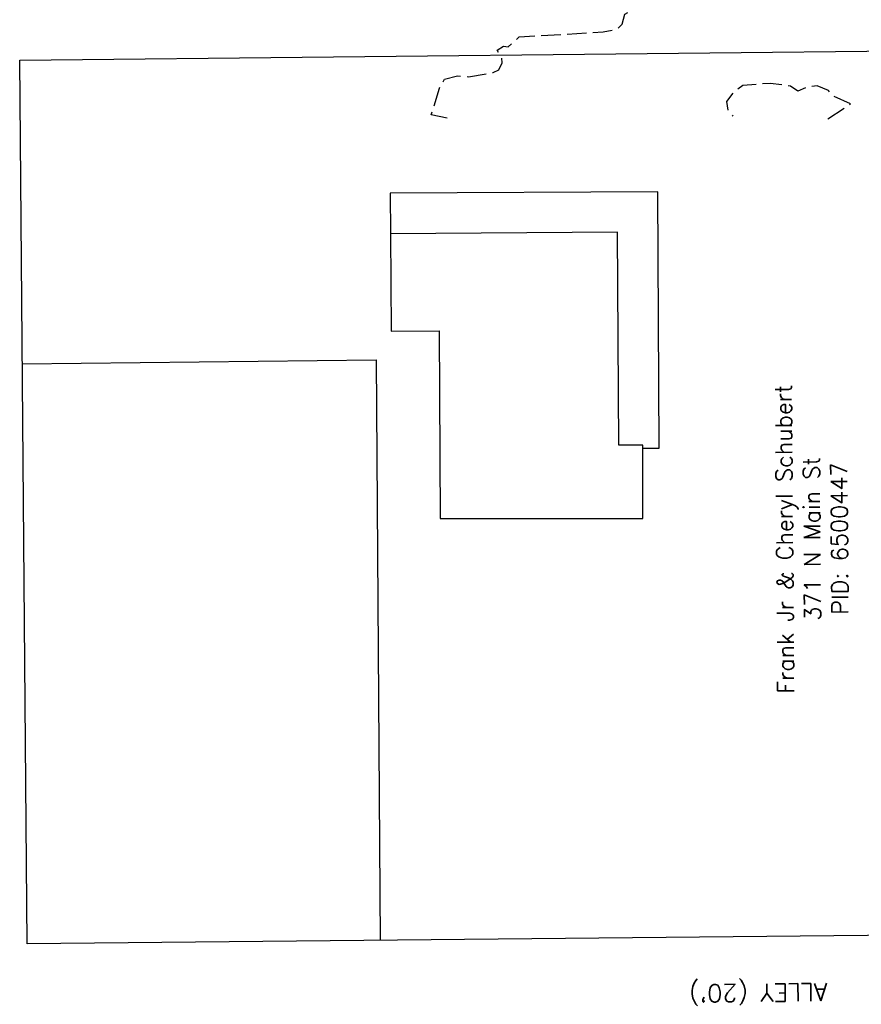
# Model space of a CAD drawing. Extents: x 2300122 to 2305194, y 360020 to 364238.
# Tile 56 of 93: x 2301608 to 2301751, y 362028 to 362195. Entities that reach past the tile are written whole.
import ezdxf
from ezdxf.enums import TextEntityAlignment as Align

# ---------------------------------------------------------------- set-up
doc = ezdxf.new("R2010")
doc.units = 0
doc.header["$LTSCALE"] = 20
doc.header["$MEASUREMENT"] = 0
doc.linetypes.add('OhDOT_USTN3', pattern=[0.22, 0.165, -0.055])
doc.linetypes.add('rowex', pattern=[0])
for name, color, linetype in [('BD_X_Building', 231, 'Continuous'), ('BD_X_Porch_or_Deck', 7, 'Continuous'), ('DT_X_Contour_Minor', 136, 'OhDOT_USTN3'), ('DV_X_Property_Line', 7, 'Continuous'), ('RW_X_Fee_RW', 6, 'rowex'), ('RW_X_Text', 7, 'Continuous'), ('SV_X_Text_Name', 7, 'Continuous')]:
    doc.layers.add(name, color=color, linetype=linetype)
doc.styles.add('Simplex Normal (0.14)', font='Simplex.shx')

msp = doc.modelspace()

# ---------------------------------------------------------------- linework, layer by layer
at = {"layer": 'BD_X_Building', "flags": 128}
msp.add_lwpolyline([(2301679.44, 362110.17), (2301713.9, 362110.17), (2301713.9, 362122.66), (2301709.79, 362122.63), (2301709.55, 362158.87), (2301670.96, 362158.61), (2301671.07, 362142.03), (2301679.23, 362142.09), (2301679.44, 362110.17)], dxfattribs=at)
at = {"layer": 'BD_X_Porch_or_Deck'}
msp.add_lwpolyline([(2301713.9, 362122.13), (2301716.65, 362122.13), (2301716.45, 362165.73), (2301670.91, 362165.53), (2301670.96, 362158.61)], dxfattribs=at)
at = {"layer": 'DT_X_Contour_Minor', "elevation": 981, "flags": 128}
for points in [[(2301680.6, 362178.28), (2301677.89, 362178.82), (2301679.3, 362183.39), (2301680.17, 362184.92), (2301682.34, 362185.5), (2301684.26, 362185.31), (2301688.45, 362186.06), (2301689.38, 362186.51), (2301689.95, 362187.69), (2301689.89, 362188.54), (2301689.12, 362189.82), (2301690.2, 362190.55), (2301691, 362190.43), (2301692.86, 362192.1), (2301707.12, 362192.96), (2301709.48, 362193.4), (2301710.38, 362194.24), (2301710.84, 362195.97), (2301712.7, 362196.92), (2301715.51, 362197.65), (2301718.36, 362199.28), (2301721.58, 362202.32), (2301722.83, 362204.54), (2301724.83, 362205.17), (2301726.88, 362206.9), (2301731.22, 362208.45), (2301731.86, 362210.26), (2301731.32, 362213.42), (2301731.57, 362217.12), (2301733.46, 362220.03), (2301735.21, 362221.13), (2301735.78, 362221.94), (2301735.74, 362222.55), (2301736.87, 362223.92), (2301739.59, 362224.44), (2301747.08, 362223.44), (2301752.84, 362221.86), (2301753.71, 362221.01), (2301755.74, 362220.57), (2301763.34, 362220.32), (2301766.42, 362219.72), (2301773.11, 362215.73), (2301777.12, 362214.49), (2301780.16, 362211.65), (2301781.42, 362208.45), (2301782.77, 362206.05), (2301783.28, 362204.16), (2301783.1, 362199.89), (2301782.11, 362195.04), (2301782.22, 362193.68), (2301781.81, 362192.76), (2301781.31, 362187.22), (2301781.48, 362186.1), (2301780.28, 362177.53), (2301779.49, 362175.27), (2301778.39, 362175.63), (2301776.53, 362176.9), (2301773.5, 362177.49), (2301772.29, 362178.39), (2301771.17, 362178.39), (2301771.26, 362171.53), (2301772.95, 362169.74), (2301776.5, 362170.01), (2301777.16, 362168.47), (2301778.62, 362159.37), (2301778.4, 362158.84), (2301773.67, 362156.61), (2301772.92, 362153.27), (2301773.07, 362152.75), (2301774.22, 362153.73), (2301776.27, 362153.97), (2301777.31, 362152.8), (2301777.8, 362151.35), (2301777.67, 362149.17), (2301776.65, 362146.77), (2301775.96, 362146.96), (2301772.95, 362150.87), (2301769.99, 362152.07), (2301767.75, 362155.2), (2301763.96, 362161.55), (2301762.52, 362162.6), (2301761.19, 362162.94), (2301758.87, 362161.33), (2301758.3, 362159.23)], [(2301745.32, 362178.18), (2301749.19, 362180.7), (2301746.39, 362181.94), (2301745.43, 362183), (2301743.52, 362183.79), (2301741.84, 362183.57), (2301740.21, 362182.89), (2301738.96, 362183.73), (2301735.5, 362184.19), (2301730.86, 362183.83), (2301729.23, 362182.6), (2301728.1, 362181.09), (2301728.35, 362179.57), (2301729.19, 362178.64)]]:
    msp.add_lwpolyline(points, dxfattribs=at)
at = {"layer": 'DV_X_Property_Line', "flags": 128}
msp.add_lwpolyline([(2301608.36, 362136.47), (2301668.56, 362137.17), (2301669.19, 362038.42)], dxfattribs=at)
at = {"layer": 'RW_X_Fee_RW', "flags": 128}
for points in [[(2301607.93, 362188.13), (2301767.92, 362189.87)], [(2301769.18, 362039.42), (2301672.16, 362038.45), (2301609.19, 362037.83), (2301607.93, 362188.13)]]:
    msp.add_lwpolyline(points, dxfattribs=at)

# ---------------------------------------------------------------- texts
at = {"layer": 'RW_X_Text', "style": 'Simplex Normal (0.14)'}
msp.add_text("ALLEY (20')", height=3, rotation=180.6213, dxfattribs=at).set_placement((2301733.5, 362029.5), align=Align.MIDDLE_CENTER)
at = {"layer": 'SV_X_Text_Name', "insert": (2301742.64, 362106.71), "char_height": 2.8, "width": 77.9146, "attachment_point": 5, "rotation": 90.4829, "style": 'Simplex Normal (0.14)'}
msp.add_mtext('Frank Jr & Cheryl Schubert\\P371 N Main St\\P\\pxqc;PID: 6500447', dxfattribs=at)

doc.saveas('drawing.dxf')
